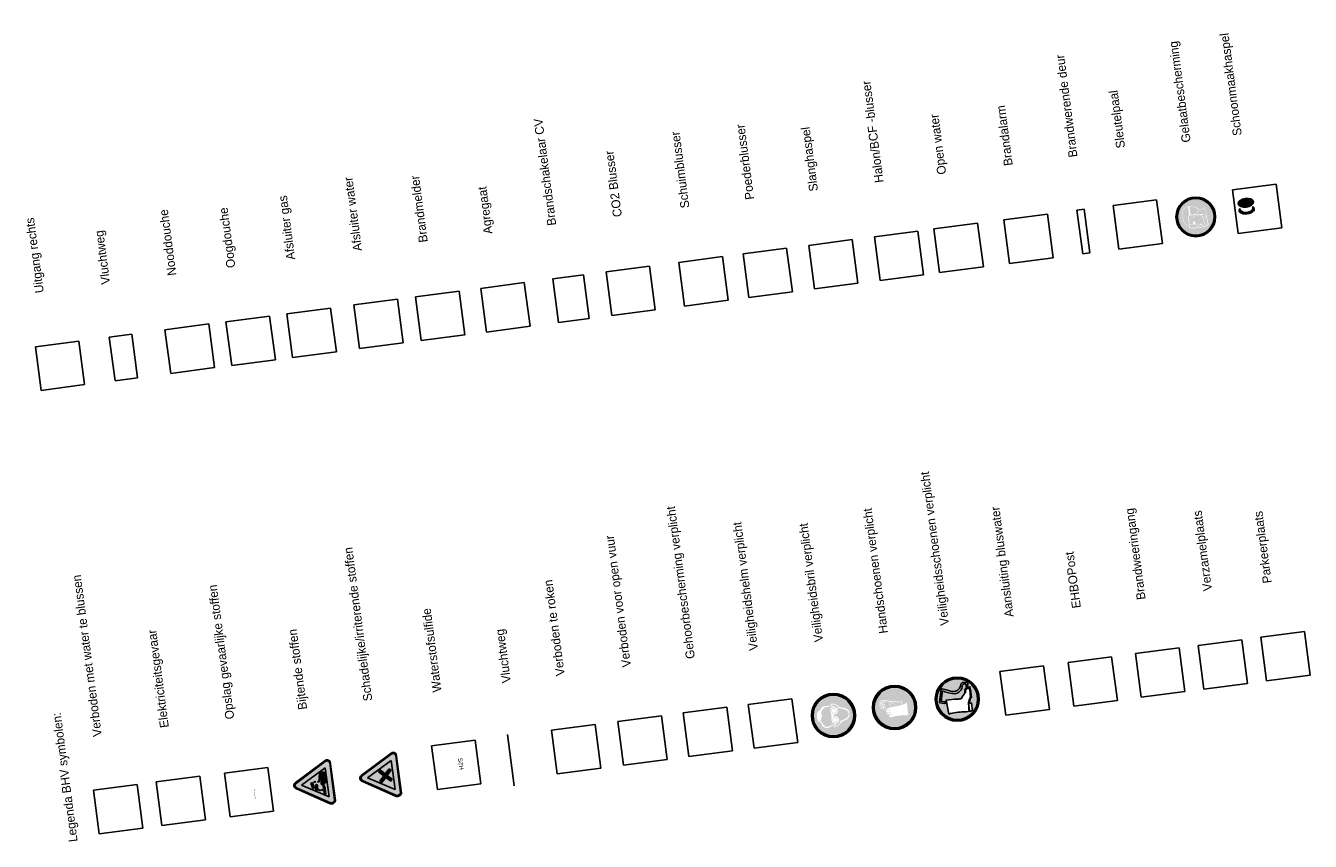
# Model space of a CAD drawing. Header units: metres. Extents: x 118125 to 118320, y 454784 to 455719.
# Tile 28 of 28: x 118174 to 118232, y 455682 to 455719. Entities that reach past the tile are written whole.
import ezdxf

# ---------------------------------------------------------------- set-up
doc = ezdxf.new("R2010")
doc.units = ezdxf.units.M
doc.header["$LTSCALE"] = 0.5
for name, color, linetype in [('A06-001-01', 7, 'Continuous'), ('BEDRIJFSHULPBLAUW', 5, 'Continuous'), ('BEDRIJFSHULPGEEL', 2, 'Continuous'), ('BEDRIJFSHULPZWART', 250, 'Continuous'), ('Schoonmaakhaspel', 7, 'Continuous')]:
    doc.layers.add(name, color=color, linetype=linetype)
doc.styles.add('BOLD', font='BOLD.SHX', dxfattribs={"height": 2})
picture_1 = doc.add_image_def('image1.bmp', size_in_pixel=(286, 285))
picture_2 = doc.add_image_def('image2.bmp', size_in_pixel=(283, 283))
picture_3 = doc.add_image_def('image3.bmp', size_in_pixel=(283, 283))
picture_4 = doc.add_image_def('image4.bmp', size_in_pixel=(283, 283))
picture_5 = doc.add_image_def('image5.bmp', size_in_pixel=(287, 286))
picture_6 = doc.add_image_def('image6.bmp', size_in_pixel=(286, 285))
picture_7 = doc.add_image_def('image7.bmp', size_in_pixel=(288, 48))
picture_8 = doc.add_image_def('image8.bmp', size_in_pixel=(283, 283))
picture_9 = doc.add_image_def('image9.bmp', size_in_pixel=(287, 286))
picture_10 = doc.add_image_def('image10.bmp', size_in_pixel=(286, 285))
picture_11 = doc.add_image_def('image11.bmp', size_in_pixel=(408, 285))
picture_12 = doc.add_image_def('image12.bmp', size_in_pixel=(286, 285))
picture_13 = doc.add_image_def('image13.bmp', size_in_pixel=(286, 285))
picture_14 = doc.add_image_def('image14.bmp', size_in_pixel=(286, 285))
picture_15 = doc.add_image_def('image15.bmp', size_in_pixel=(286, 285))
picture_16 = doc.add_image_def('image16.bmp', size_in_pixel=(283, 283))
picture_17 = doc.add_image_def('image17.bmp', size_in_pixel=(283, 283))
picture_18 = doc.add_image_def('image18.bmp', size_in_pixel=(143, 143))
picture_19 = doc.add_image_def('image19.bmp', size_in_pixel=(286, 285))
picture_20 = doc.add_image_def('image20.bmp', size_in_pixel=(286, 285))
picture_21 = doc.add_image_def('image21.bmp', size_in_pixel=(286, 285))
picture_22 = doc.add_image_def('image22.bmp', size_in_pixel=(286, 285))
picture_23 = doc.add_image_def('image23.bmp', size_in_pixel=(286, 286))
picture_24 = doc.add_image_def('image24.bmp', size_in_pixel=(286, 286))
picture_25 = doc.add_image_def('image25.bmp', size_in_pixel=(285, 286))
picture_26 = doc.add_image_def('image26.bmp', size_in_pixel=(286, 285))
picture_27 = doc.add_image_def('image27.bmp', size_in_pixel=(286, 285))
picture_28 = doc.add_image_def('image28.bmp', size_in_pixel=(555, 285))
picture_29 = doc.add_image_def('image29.bmp', size_in_pixel=(286, 285))
picture_30 = doc.add_image_def('image30.bmp', size_in_pixel=(286, 285))
picture_31 = doc.add_image_def('image31.bmp', size_in_pixel=(286, 285))

# ---------------------------------------------------------------- blocks, each defined once
blk = doc.blocks.new('CIRKELS')
at = {"layer": 'BEDRIJFSHULPBLAUW'}
for radius in [150.1, 146.8, 138.7]:
    blk.add_circle((0, 0), radius, dxfattribs=at)

msp = doc.modelspace()

# ---------------------------------------------------------------- hatches: boundary and pattern name
at = {"layer": 'BEDRIJFSHULPBLAUW', "linetype": 'Continuous'}
h = msp.add_hatch(color=256, dxfattribs=at)
h.paths.add_polyline_path([(118226.807, 455709.912, 1), (118226.573, 455711.698, 1)])
h.paths.add_polyline_path([(118226.575, 455711.678, -1), (118226.804, 455709.931, -1)], flags=16)
h.paths.add_polyline_path([(118226.582, 455711.63, -1), (118226.798, 455709.98, -1)], flags=0)
h.paths.add_polyline_path([(118226.072, 455711.023, -0.312355), (118226.283, 455711.263, -0.237425), (118226.775, 455711.192, 0.302819), (118226.993, 455711.189, -0.02608), (118227.078, 455711.237, -0.008119), (118227.226, 455710.824), (118227.175, 455710.799, -0.096592), (118227.263, 455710.45, -0.214662), (118227.213, 455710.401, -0.110925), (118226.4, 455710.295), (118226.38, 455710.45, -0.392442), (118226.295, 455710.382, -0.196578), (118226.105, 455710.682, -0.07072)], flags=0)
h.paths.add_polyline_path([(118226.109, 455711.099, -0.216207), (118226.339, 455711.263), (118226.388, 455710.886, 0.037688), (118226.355, 455710.851, 0.076907), (118226.378, 455710.515, -0.275708), (118226.347, 455710.412, -0.399963), (118226.286, 455710.414, -0.205353), (118226.126, 455710.684, -0.145903)], flags=0)
h.paths.add_polyline_path([(118226.373, 455710.844, 0.128323), (118226.406, 455710.874, 0.011172), (118226.598, 455710.888, -0.017386), (118226.6, 455710.888, -0.000119), (118226.598, 455710.888, 0.740011), (118226.588, 455710.832, 0.048998), (118226.631, 455710.807, -1.789396), (118226.623, 455710.801, 0.029641), (118226.454, 455710.76, 1.271073), (118226.463, 455710.745, -0.04242), (118226.657, 455710.794, -0.092894), (118226.636, 455710.827, -1.327985), (118226.624, 455710.879, -0.222978), (118226.783, 455710.855, 0.473557), (118226.796, 455710.859, 0.343155), (118226.758, 455710.896, 0.002168), (118226.74, 455710.894, -0.110258), (118226.758, 455710.896, -0.029755), (118227.015, 455710.907, -0.324202), (118227.143, 455710.811, -0.517923), (118227.137, 455710.803, 0.002827), (118227.021, 455710.755, -0.38371), (118227.016, 455710.757, 0.243152), (118226.967, 455710.863, 0.138935), (118226.813, 455710.873, 0.924366), (118226.815, 455710.862, -0.564112), (118226.996, 455710.73), (118227.155, 455710.794, -0.056503), (118227.237, 455710.452, -0.11962), (118227.236, 455710.442, -0.109177), (118226.423, 455710.317, -0.000465)], flags=0)
h.paths.add_polyline_path([(118226.962, 455710.488, -0.549162), (118226.933, 455710.459, 0.036387), (118226.899, 455710.544, -0.017713), (118226.897, 455710.447, -0.433521), (118226.851, 455710.462, 0.729719), (118226.821, 455710.458, 0.026478), (118226.821, 455710.404, -0.92613), (118226.784, 455710.399, 0.001993), (118226.642, 455710.46, -0.226468), (118226.444, 455710.482, 1.324516), (118226.439, 455710.464, 0.191154), (118226.641, 455710.446, -0.031685), (118226.776, 455710.382, 0.374704), (118226.839, 455710.39, -0.162165), (118226.836, 455710.448, 0.184739), (118226.9, 455710.426, -0.16224), (118226.915, 455710.454, -0.263584), (118226.934, 455710.435, 0.675), (118226.968, 455710.461, -0.263696), (118226.991, 455710.447, 0.349009), (118227.084, 455710.476, 0.023779), (118227.056, 455710.649, 0.013782), (118227.023, 455710.722, 0.6), (118227.012, 455710.7, -0.050419), (118227.065, 455710.492, -0.650074), (118226.975, 455710.478)], flags=0)
h.paths.add_polyline_path([(118226.401, 455711.276, -0.167178), (118226.762, 455711.175, 0.015927), (118226.818, 455711.159, -0.220629), (118226.678, 455710.973, 0.69316), (118226.68, 455710.959, 0.239256), (118226.835, 455711.152, 0.2698), (118227.067, 455711.215, -0.012617), (118227.208, 455710.834, 0.070209), (118227.171, 455710.817, 0.318047), (118226.955, 455710.937, -0.007865), (118226.449, 455710.906)], flags=0)
h.paths.add_polyline_path([(118226.606, 455710.623, -0.24864), (118226.622, 455710.625, -0.28029), (118226.605, 455710.576, -0.133841), (118226.625, 455710.536, -0.13879), (118226.655, 455710.575, 0.215331), (118226.684, 455710.551, -0.598334), (118226.657, 455710.488, 0.745527), (118226.63, 455710.461, -0.496291), (118226.558, 455710.504, -0.293694)], flags=0)
h = msp.add_hatch(color=256, dxfattribs=at)
h.paths.add_polyline_path([(118215.992, 455687.911, 1), (118215.732, 455689.896, 1)])
h.paths.add_polyline_path([(118215.735, 455689.874, -1), (118215.989, 455687.933, -1)], flags=16)
h.paths.add_polyline_path([(118215.742, 455689.82, -1), (118215.982, 455687.987, -1)], flags=0)
h.paths.add_polyline_path([(118215.134, 455689.353, -0.56471), (118215.183, 455689.374, 0.008177), (118215.62, 455689.249, 0.450768), (118216.025, 455689.56, -0.364997), (118216.157, 455689.658, 0.145329), (118216.285, 455689.675, -0.235956), (118216.334, 455689.673, -0.012155), (118216.332, 455689.47), (118216.271, 455689.453), (118216.265, 455689.58, 0.573089), (118216.244, 455689.591, 0.361658), (118216.1, 455689.538, -0.458719), (118215.65, 455689.154, -0.056812), (118215.193, 455689.28, 0.004273), (118215.13, 455688.811, 0.005011), (118215.326, 455688.775), (118215.334, 455688.713), (118215.28, 455688.706), (118215.076, 455688.74, -0.250086), (118215.05, 455688.76)], flags=0)
h.paths.add_polyline_path([(118215.354, 455688.848, -0.04237), (118215.87, 455688.9, 0.055425), (118216.052, 455688.933, -0.027722), (118216.211, 455689.192, -0.284893), (118216.263, 455689.414, 0.029934), (118216.436, 455689.464, -0.050121), (118216.506, 455688.981, 0.184838), (118216.422, 455688.752, 0.470601), (118216.513, 455688.721), (118216.558, 455688.379, -0.038983), (118216.161, 455688.325, 0.064051), (118215.472, 455688.225)], flags=0)
h.paths.add_polyline_path([(118216.22, 455689.256, -0.316817), (118216.282, 455689.385, -0.040039), (118216.424, 455689.407, -0.013393), (118216.466, 455689.083, -0.19079), (118216.412, 455688.891, 0.100352), (118216.419, 455688.375), (118216.402, 455688.373, -0.023072), (118216.375, 455688.671, -0.100044), (118216.388, 455688.808, -0.152742), (118216.425, 455688.936, 0.139004), (118216.458, 455689.028, 0.038427), (118216.413, 455689.391, 0.015633), (118216.323, 455689.378, 0.195992), (118216.248, 455689.335, 0.146016), (118216.237, 455689.198, -0.089381)], flags=0)
h = msp.add_hatch(color=256, dxfattribs=at)
h.paths.add_polyline_path([(118213.145, 455687.533, 1), (118212.884, 455689.518, 1)])
h.paths.add_polyline_path([(118212.887, 455689.496, -1), (118213.142, 455687.555, -1)], flags=16)
h.paths.add_polyline_path([(118212.894, 455689.442, -1), (118213.135, 455687.608, -1)], flags=0)
h.paths.add_polyline_path([(118212.326, 455688.744, -0.312506), (118212.37, 455688.774, 0.051617), (118212.544, 455688.741, 1.356047), (118212.545, 455688.773, -0.057834), (118212.399, 455688.812, -0.627147), (118212.399, 455688.852, -0.106016), (118212.471, 455688.869, 0.008983), (118213.117, 455688.792, 0.08891), (118213.361, 455688.811, 0.0274), (118213.326, 455688.658), (118213.315, 455688.657, 0.055425), (118213.303, 455688.652, -0.097485), (118213.336, 455688.784, -0.063905), (118213.132, 455688.76, -0.031619), (118212.453, 455688.846, 1.066528), (118212.446, 455688.818, 0.010934), (118212.561, 455688.799, -0.787824), (118212.57, 455688.726, -0.104952), (118212.379, 455688.746, 1.201049), (118212.369, 455688.721, -0.027999), (118212.574, 455688.668, -0.834793), (118212.568, 455688.617, -0.101421), (118212.371, 455688.644, 0.9427), (118212.365, 455688.612, 0.005649), (118212.57, 455688.562, -0.30823), (118212.624, 455688.51, -0.201901), (118212.565, 455688.495, 0.014997), (118212.438, 455688.515, 1.249258), (118212.427, 455688.477, -0.095152), (118212.693, 455688.411, -0.618236), (118212.671, 455688.397, 0.073026), (118212.43, 455688.456, -0.471705), (118212.378, 455688.507, -0.211181), (118212.43, 455688.541, -0.028127), (118212.574, 455688.512, 2.089772), (118212.582, 455688.531, -0.034458), (118212.344, 455688.604, -0.440018), (118212.323, 455688.646, -0.016673), (118212.361, 455688.661, -0.043595), (118212.537, 455688.634, 1.47603), (118212.542, 455688.653, -0.047218), (118212.358, 455688.701, -0.313827)], flags=0)
h.paths.add_polyline_path([(118212.741, 455688.735, -0.315442), (118212.846, 455688.757, -0.072912), (118213.052, 455688.665), (118213.037, 455688.655, 0.066474), (118212.814, 455688.739, 0.574582), (118212.761, 455688.701, 0.149307), (118212.891, 455688.575), (118212.875, 455688.562, -0.123092), (118212.773, 455688.649, -0.303639)], flags=0)
h.paths.add_polyline_path([(118212.668, 455688.46, -0.108902), (118212.714, 455688.496, -0.018603), (118213.117, 455688.588, 0.096392), (118213.575, 455688.738, -0.003387), (118213.632, 455688.163, 0.0773), (118212.909, 455688.094, -0.30271), (118212.755, 455688.122, -0.242451), (118212.793, 455688.172, -0.031081), (118212.941, 455688.199, 1.718308), (118212.933, 455688.219, 0.024531), (118212.749, 455688.206, -0.294557), (118212.653, 455688.23, -0.302818), (118212.695, 455688.273, -0.055952), (118212.848, 455688.296, 1.691182), (118212.843, 455688.319, -0.043428), (118212.675, 455688.302, -1.204276), (118212.664, 455688.386, 0.013165), (118212.836, 455688.411, 1.820345), (118212.831, 455688.426, -0.22453), (118212.674, 455688.435, -0.500647)], flags=0)
h = msp.add_hatch(color=256, dxfattribs=at)
h.paths.add_polyline_path([(118210.359, 455687.245, 1), (118210.119, 455689.078, 1)])
h.paths.add_polyline_path([(118209.777, 455688.564, -0.15535), (118210.015, 455688.582, -0.576591), (118210.059, 455688.544, 0.0856), (118209.849, 455688.527, 0.162356), (118209.807, 455688.499, 0.037917), (118209.676, 455688.317, -0.063417), (118209.704, 455688.311, 0.168487), (118209.673, 455688.175, 0.018512), (118209.716, 455688.233, -0.152293), (118209.635, 455687.91, -0.256224), (118209.791, 455687.706, 0.014726), (118209.935, 455687.642, 0.174014), (118209.957, 455687.643), (118210.159, 455687.724, -0.410119), (118210.15, 455687.67, -0.146872), (118209.915, 455687.586, -0.062892), (118209.754, 455687.661, -0.377733), (118209.73, 455687.676, 0.014941), (118209.682, 455687.821, 0.149399), (118209.661, 455687.842, 0.078608), (118209.581, 455687.871, -0.275189), (118209.514, 455688.303, -0.136423), (118209.528, 455688.319, 0.097091), (118209.652, 455688.44, -0.20365)], flags=16)
h.paths.add_polyline_path([(118210.061, 455688.512), (118210.073, 455688.532), (118210.083, 455688.473), (118210.07, 455688.454)], flags=16)
h.paths.add_polyline_path([(118210.07, 455688.619, -0.213257), (118210.12, 455688.549, -0.337145)], flags=16)
h.paths.add_polyline_path([(118210.169, 455688.693, -0.207183), (118210.472, 455688.588, -0.258268), (118210.478, 455688.564, 0.444409), (118210.49, 455688.547, -0.032697), (118210.799, 455688.482, -0.340981), (118210.967, 455688.257, -0.381305), (118210.794, 455687.952, 0.056036), (118210.591, 455687.853, 0.410835), (118210.578, 455687.84, -0.206259), (118210.547, 455687.768, -0.104233), (118210.313, 455687.624, -0.7636), (118210.274, 455687.758, 0.032393), (118210.38, 455687.807), (118210.417, 455687.812, -0.170404), (118210.36, 455687.758, 0.091083), (118210.284, 455687.706, 0.662965), (118210.301, 455687.664, 0.187173), (118210.402, 455687.702, 0.251744), (118210.532, 455687.829, -0.357145), (118210.575, 455687.913, 0.00766), (118210.8, 455688.019, 0.534244), (118210.851, 455688.392, 0.061494), (118210.497, 455688.491, -0.343042), (118210.435, 455688.546, 0.284911), (118210.174, 455688.658, 0.616384), (118210.152, 455688.625, 0.309083), (118210.26, 455688.575, -0.332798), (118210.318, 455688.545, 0.011941), (118210.275, 455688.539, -0.306609), (118210.111, 455688.616, -0.455669)], flags=16)
h.paths.add_polyline_path([(118210.119, 455688.513, -0.154161), (118210.406, 455688.504, -0.356959), (118210.424, 455688.474, 0.009992), (118210.439, 455688.369, -0.448886), (118210.266, 455688.206, 0.650934), (118210.273, 455688.125, -0.411992), (118210.486, 455688.007, -0.011354), (118210.498, 455687.908, -0.211007), (118210.485, 455687.869, -0.078768), (118210.229, 455687.787, -0.372545), (118210.207, 455687.8, -0.011546), (118210.15, 455687.962, 0.107789), (118210.102, 455688.333, -0.021182)], flags=16)
h.paths.add_polyline_path([(118210.166, 455688.477, -0.151504), (118210.358, 455688.465, -0.233965), (118210.364, 455688.459, -0.246527), (118210.35, 455688.289, -0.227947), (118210.173, 455688.261, -0.185944)], flags=16)
h.paths.add_polyline_path([(118210.173, 455688.454, -0.248202), (118210.176, 455688.458, -0.182827), (118210.27, 455688.464, 0.016943), (118210.348, 455688.444, -0.393431), (118210.351, 455688.439, -0.29985), (118210.312, 455688.29, -0.159208), (118210.192, 455688.282, -0.15681)], flags=0)
h.paths.add_polyline_path([(118210.201, 455688.047, -0.227947), (118210.379, 455688.066, -0.246527), (118210.437, 455687.905, -0.233965), (118210.433, 455687.898, -0.151504), (118210.25, 455687.837, -0.185944)], flags=16)
h.paths.add_polyline_path([(118210.225, 455688.031, -0.159208), (118210.343, 455688.055, -0.29985), (118210.419, 455687.921, -0.393431), (118210.417, 455687.916, 0.016943), (118210.347, 455687.876, -0.182827), (118210.255, 455687.857, -0.248202), (118210.251, 455687.86, -0.15681)], flags=0)
h.paths.add_polyline_path([(118210.159, 455687.834), (118210.177, 455687.802), (118210.182, 455687.764), (118210.159, 455687.775)], flags=16)
h.paths.add_polyline_path([(118210.222, 455687.763), (118210.227, 455687.721, -0.051383), (118210.198, 455687.674), (118210.192, 455687.72, -0.386398)], flags=16)
at = {"layer": 'BEDRIJFSHULPGEEL', "linetype": 'Continuous'}
h = msp.add_hatch(color=256, dxfattribs=at)
h.paths.add_polyline_path([(118190.385, 455684.485, 0.434572), (118190.626, 455684.631), (118190.394, 455686.396, 0.37661), (118190.211, 455686.478), (118190.101, 455686.41), (118188.8, 455685.432, 0.553797), (118188.833, 455685.172)])
h.paths.add_polyline_path([(118190.38, 455684.542, 0.50466), (118190.588, 455684.662), (118190.367, 455686.348, 0.428536), (118190.201, 455686.429), (118190.096, 455686.364), (118188.853, 455685.43, 0.583743), (118188.884, 455685.193)], flags=16)
h = msp.add_hatch(color=256, dxfattribs=at)
h.paths.add_polyline_path([(118185.836, 455684.836), (118187.388, 455684.148, 0.434572), (118187.629, 455684.294), (118187.397, 455686.059, 0.37661), (118187.214, 455686.142), (118187.104, 455686.073), (118185.803, 455685.096, 0.553797)])
h.paths.add_polyline_path([(118185.856, 455685.093), (118187.099, 455686.028), (118187.204, 455686.093, -0.428536), (118187.37, 455686.011), (118187.591, 455684.326, -0.50466), (118187.383, 455684.206), (118185.887, 455684.856, -0.583743)], flags=16)
h.paths.add_polyline_path([(118186.097, 455684.995), (118187.17, 455685.777), (118187.342, 455684.464)], flags=0)
h.paths.add_polyline_path([(118186.514, 455685.084), (118186.592, 455685.115), (118186.667, 455684.911), (118186.67, 455684.888, -0.834573), (118186.593, 455684.879)], flags=0)
h.paths.add_polyline_path([(118186.541, 455685.083), (118186.584, 455685.088), (118186.611, 455684.881), (118186.549, 455685.035)], flags=0)
h.paths.add_polyline_path([(118186.649, 455685.137, -0.114759), (118186.684, 455685.156, -0.552198), (118186.73, 455685.138, -0.207086)], flags=0)
h.paths.add_polyline_path([(118186.734, 455684.976), (118186.738, 455684.999, -0.834573), (118186.814, 455684.984), (118186.829, 455684.765), (118186.746, 455684.758)], flags=0)
h.paths.add_polyline_path([(118186.756, 455684.997), (118186.801, 455684.788, -0.449987), (118186.758, 455684.786), (118186.754, 455684.843)], flags=0)
h.paths.add_polyline_path([(118186.823, 455685.151, -0.173783), (118186.871, 455685.181, -1.011805), (118186.88, 455685.135, -0.159801)], flags=0)
h.paths.add_polyline_path([(118186.871, 455684.76, -0.106011), (118186.927, 455684.779, -1.011712), (118186.935, 455684.749, -0.230489)], flags=0)
h.paths.add_polyline_path([(118186.894, 455685.213, -0.080435), (118186.93, 455685.558, -0.100709), (118187.116, 455685.584, -0.130331), (118187.155, 455685.49, -0.034872), (118187.182, 455685.119, -0.545634), (118187.141, 455685.107, 0.080196), (118187.14, 455685.062, -0.673635), (118187.094, 455685.035, -0.043841), (118187.091, 455684.99, -0.691201), (118187.059, 455684.984, -0.084248), (118187.035, 455685.04, -0.627703), (118186.987, 455685.036, -0.036567), (118186.983, 455685.192, -0.185975), (118186.963, 455685.231, 0.211195), (118186.952, 455685.25), (118186.922, 455685.21, -0.864914)], flags=0)
h.paths.add_polyline_path([(118187.005, 455684.775, -0.25921), (118187.053, 455684.802, -0.801265), (118187.063, 455684.76, -0.176202)], flags=0)
h.paths.add_polyline_path([(118187.08, 455684.943), (118187.151, 455684.953), (118187.199, 455684.591), (118187.127, 455684.582), (118187.104, 455684.752), (118187.14, 455684.783), (118187.137, 455684.806, 0.10732), (118187.091, 455684.865)], flags=0)
h = msp.add_hatch(color=256, dxfattribs=at)
h.paths.add_polyline_path([(118189.094, 455685.332), (118190.339, 455684.8), (118190.167, 455686.113)])
h.paths.add_polyline_path([(118189.912, 455685.349), (118190.143, 455685.172), (118190.213, 455685.26), (118189.98, 455685.438), (118190.159, 455685.671), (118190.068, 455685.744), (118189.89, 455685.512), (118189.658, 455685.691), (118189.584, 455685.6), (118189.821, 455685.418), (118189.639, 455685.183), (118189.734, 455685.117)], flags=16)
at = {"layer": 'BEDRIJFSHULPZWART', "linetype": 'Continuous'}
h = msp.add_hatch(color=256, dxfattribs=at)
h.paths.add_polyline_path([(118190.38, 455684.542, 0.50466), (118190.588, 455684.662), (118190.367, 455686.348, 0.428536), (118190.201, 455686.429), (118190.096, 455686.364), (118188.853, 455685.43, 0.583743), (118188.884, 455685.193)])
h.paths.add_polyline_path([(118190.339, 455684.8), (118190.167, 455686.113), (118189.094, 455685.332)], flags=16)
h = msp.add_hatch(color=256, dxfattribs=at)
h.paths.add_polyline_path([(118187.383, 455684.206, 0.50466), (118187.591, 455684.326), (118187.37, 455686.011, 0.428536), (118187.204, 455686.093), (118187.099, 455686.028), (118185.856, 455685.093, 0.583743), (118185.887, 455684.856)])
h.paths.add_polyline_path([(118187.342, 455684.464), (118187.17, 455685.777), (118186.097, 455684.995)], flags=16)
for points in [[(118189.821, 455685.418), (118189.639, 455685.183), (118189.734, 455685.117), (118189.912, 455685.349), (118190.143, 455685.172), (118190.213, 455685.26), (118189.98, 455685.438), (118190.159, 455685.671), (118190.068, 455685.744), (118189.89, 455685.512), (118189.658, 455685.691), (118189.584, 455685.6)], [(118186.894, 455685.213, 0.847881), (118186.922, 455685.21), (118186.952, 455685.25, -0.211195), (118186.963, 455685.231, 0.185975), (118186.983, 455685.192, 0.036567), (118186.987, 455685.036, 0.627703), (118187.035, 455685.04, 0.084248), (118187.059, 455684.984, 0.691201), (118187.091, 455684.99, 0.043841), (118187.094, 455685.035, 0.673635), (118187.14, 455685.062, -0.080196), (118187.141, 455685.107, 0.545634), (118187.182, 455685.119, 0.034872), (118187.155, 455685.49, 0.130331), (118187.116, 455685.584, 0.100709), (118186.93, 455685.558, 0.080568)]]:
    msp.add_hatch(color=256, dxfattribs=at).paths.add_polyline_path(points)
h = msp.add_hatch(color=256, dxfattribs=at)
h.paths.add_polyline_path([(118186.514, 455685.084), (118186.593, 455684.879, 0.834573), (118186.67, 455684.888), (118186.667, 455684.911), (118186.592, 455685.115)])
h.paths.add_polyline_path([(118186.541, 455685.083), (118186.584, 455685.088), (118186.611, 455684.881), (118186.549, 455685.035)], flags=16)
h.paths.add_polyline_path([(118186.684, 455685.156, 0.114759), (118186.649, 455685.137, 0.207086), (118186.73, 455685.138, 0.552198)])
h.paths.add_polyline_path([(118186.823, 455685.151, 0.159801), (118186.88, 455685.135, 1.011805), (118186.871, 455685.181, 0.173783)])
h.paths.add_polyline_path([(118186.738, 455684.999), (118186.734, 455684.976), (118186.746, 455684.758), (118186.829, 455684.765), (118186.814, 455684.984, 0.834573)])
h.paths.add_polyline_path([(118186.801, 455684.788, -0.449987), (118186.758, 455684.786), (118186.754, 455684.843), (118186.756, 455684.997)], flags=16)
h = msp.add_hatch(color=256, dxfattribs=at)
h.paths.add_polyline_path([(118186.871, 455684.76, 0.230489), (118186.935, 455684.749, 1.011712), (118186.927, 455684.779, 0.106011)])
h.paths.add_polyline_path([(118187.005, 455684.775, 0.176202), (118187.063, 455684.76, 0.801265), (118187.053, 455684.802, 0.25921)])
h.paths.add_polyline_path([(118187.104, 455684.752), (118187.127, 455684.582), (118187.199, 455684.591), (118187.151, 455684.953), (118187.08, 455684.943), (118187.091, 455684.865, -0.10732), (118187.137, 455684.806), (118187.14, 455684.783)])
at = {"layer": 'Schoonmaakhaspel'}
h = msp.add_hatch(color=3, dxfattribs=at)
edge = h.paths.add_edge_path(flags=0)
edge.add_ellipse((118228.962, 455711.444), major_axis=(-0.146, -0.019), ratio=0.564103, start_angle=0, end_angle=360)
edge = h.paths.add_edge_path()
edge.add_ellipse((118228.962, 455711.444), major_axis=(-0.343, -0.045), ratio=0.584527, start_angle=0, end_angle=360)
edge = h.paths.add_edge_path(flags=16)
edge.add_ellipse((118228.962, 455711.444), major_axis=(-0.146, -0.019), ratio=0.564103, start_angle=0, end_angle=360)
msp.add_hatch(color=3, dxfattribs=at).paths.add_polyline_path([(118228.847, 455711.025, -0.383268), (118228.697, 455711.187, 0.445659), (118228.691, 455711.024, 0.241672), (118229.025, 455710.935, 0.239851), (118229.339, 455711.115, 0.344017), (118229.281, 455711.27, -0.432625), (118229.119, 455711.036, -0.172279)])

# ---------------------------------------------------------------- linework, layer by layer
at = {"layer": 'A06-001-01', "color": 50}
msp.add_line((118195.749, 455684.958), (118195.443, 455687.289), dxfattribs=at)
at = {"layer": 'BEDRIJFSHULPBLAUW'}
for points in [[(118215.326, 455688.775), (118215.334, 455688.713), (118215.28, 455688.706), (118215.076, 455688.74, -0.250086), (118215.05, 455688.76), (118215.134, 455689.353, -0.56471), (118215.183, 455689.374, 0.008177), (118215.62, 455689.249, 0.450768), (118216.025, 455689.56, -0.364997), (118216.157, 455689.658, 0.145329), (118216.285, 455689.675, -0.235956), (118216.334, 455689.673, -0.012155), (118216.332, 455689.47), (118216.271, 455689.453), (118216.265, 455689.58, 0.573089), (118216.244, 455689.591, 0.361658), (118216.1, 455689.538, -0.458719), (118215.65, 455689.154, -0.056812), (118215.193, 455689.28, 0.004273), (118215.13, 455688.811, 0.005011), (118215.326, 455688.775, 1.38013)], [(118215.472, 455688.225), (118215.354, 455688.848, -0.04237), (118215.87, 455688.9, 0.055425), (118216.052, 455688.933, -0.027722), (118216.211, 455689.192, -0.284893), (118216.263, 455689.414, 0.029934), (118216.436, 455689.464, -0.050121), (118216.506, 455688.981, 0.184838), (118216.422, 455688.752, 0.470601), (118216.513, 455688.721), (118216.558, 455688.379, -0.038983), (118216.161, 455688.325, 0.064051), (118215.472, 455688.225, 14.189628)], [(118216.402, 455688.373), (118216.419, 455688.375, -0.100352), (118216.412, 455688.891, 0.19079), (118216.466, 455689.083, 0.013393), (118216.424, 455689.407, 0.040039), (118216.282, 455689.385, 0.316817), (118216.22, 455689.256, 0.089381), (118216.237, 455689.198, -0.146016), (118216.248, 455689.335, -0.195992), (118216.323, 455689.378, -0.015633), (118216.413, 455689.391, -0.038427), (118216.458, 455689.028, -0.139004), (118216.425, 455688.936, 0.152742), (118216.388, 455688.808, 0.100044), (118216.375, 455688.671, 0.023072), (118216.402, 455688.373, 341.045527)]]:
    msp.add_lwpolyline(points, format="xyb", dxfattribs=at)
for centre, radius in [((118226.69, 455710.805), 0.901), ((118226.69, 455710.805), 0.881), ((118226.69, 455710.805), 0.832), ((118213.015, 455688.525), 1.001), ((118213.015, 455688.525), 0.979), ((118213.015, 455688.525), 0.925), ((118210.239, 455688.161), 1.001), ((118210.239, 455688.161), 0.979), ((118210.239, 455688.161), 0.925)]:
    msp.add_circle(centre, radius, dxfattribs=at)
at = {"layer": 'BEDRIJFSHULPGEEL'}
for p, q in [((118190.101, 455686.41), (118188.8, 455685.432)), ((118190.096, 455686.364), (118188.853, 455685.43)), ((118190.201, 455686.429), (118190.096, 455686.364)), ((118190.211, 455686.478), (118190.101, 455686.41)), ((118190.588, 455684.662), (118190.367, 455686.348)), ((118190.626, 455684.631), (118190.394, 455686.396)), ((118190.167, 455686.113), (118189.094, 455685.332)), ((118189.094, 455685.332), (118190.167, 455686.113)), ((118190.068, 455685.744), (118189.89, 455685.512)), ((118190.159, 455685.671), (118190.068, 455685.744)), ((118190.339, 455684.8), (118190.167, 455686.113)), ((118190.167, 455686.113), (118190.339, 455684.8)), ((118188.833, 455685.172), (118190.385, 455684.485)), ((118188.884, 455685.193), (118190.38, 455684.542)), ((118189.094, 455685.332), (118190.339, 455684.8)), ((118190.339, 455684.8), (118189.094, 455685.332)), ((118189.658, 455685.691), (118189.584, 455685.6)), ((118189.584, 455685.6), (118189.821, 455685.418)), ((118189.821, 455685.418), (118189.639, 455685.183)), ((118189.639, 455685.183), (118189.734, 455685.117)), ((118189.89, 455685.512), (118189.658, 455685.691)), ((118189.734, 455685.117), (118189.912, 455685.349)), ((118189.912, 455685.349), (118190.143, 455685.172)), ((118189.98, 455685.438), (118190.159, 455685.671)), ((118190.213, 455685.26), (118189.98, 455685.438)), ((118190.143, 455685.172), (118190.213, 455685.26))]:
    msp.add_line(p, q, dxfattribs=at)
for centre, radius, start, end in [((118190.245, 455686.31), 0.127, 17.36546, 110.15303), ((118190.255, 455686.332), 0.153, 24.5381, 107.08567), ((118188.898, 455685.313), 0.155, 129.32857, 245.23872), ((118188.936, 455685.32), 0.137, 126.92202, 248.01773), ((118190.44, 455684.679), 0.149, 246.48646, 353.59937), ((118190.437, 455684.67), 0.193, 254.28637, 348.24002)]:
    msp.add_arc(centre, radius, start, end, dxfattribs=at)
at = {"layer": 'BEDRIJFSHULPZWART'}
for p, q in [((118187.104, 455686.073), (118185.803, 455685.096)), ((118187.099, 455686.028), (118185.856, 455685.093)), ((118186.097, 455684.995), (118187.17, 455685.777)), ((118187.204, 455686.093), (118187.099, 455686.028)), ((118187.214, 455686.142), (118187.104, 455686.073)), ((118187.17, 455685.777), (118187.342, 455684.464)), ((118187.591, 455684.326), (118187.37, 455686.011)), ((118187.629, 455684.294), (118187.397, 455686.059)), ((118186.922, 455685.21), (118186.952, 455685.25)), ((118185.836, 455684.836), (118187.388, 455684.148)), ((118185.887, 455684.856), (118187.383, 455684.206)), ((118187.342, 455684.464), (118186.097, 455684.995)), ((118186.514, 455685.084), (118186.592, 455685.115)), ((118186.593, 455684.879), (118186.514, 455685.084)), ((118186.541, 455685.083), (118186.584, 455685.088)), ((118186.549, 455685.035), (118186.541, 455685.083)), ((118186.611, 455684.881), (118186.549, 455685.035)), ((118186.584, 455685.088), (118186.611, 455684.881)), ((118186.592, 455685.115), (118186.667, 455684.911)), ((118186.667, 455684.911), (118186.67, 455684.888)), ((118186.734, 455684.976), (118186.738, 455684.999)), ((118186.746, 455684.758), (118186.734, 455684.976)), ((118186.829, 455684.765), (118186.746, 455684.758)), ((118186.756, 455684.997), (118186.754, 455684.843)), ((118186.754, 455684.843), (118186.758, 455684.786)), ((118186.801, 455684.788), (118186.756, 455684.997)), ((118186.814, 455684.984), (118186.829, 455684.765)), ((118187.08, 455684.943), (118187.151, 455684.953)), ((118187.091, 455684.865), (118187.08, 455684.943)), ((118187.104, 455684.752), (118187.14, 455684.783)), ((118187.127, 455684.582), (118187.104, 455684.752)), ((118187.199, 455684.591), (118187.127, 455684.582)), ((118187.14, 455684.783), (118187.137, 455684.806)), ((118187.151, 455684.953), (118187.199, 455684.591))]:
    msp.add_line(p, q, dxfattribs=at)
for centre, radius, start, end in [((118187.248, 455685.973), 0.127, 17.36546, 110.15303), ((118187.258, 455685.996), 0.153, 24.5381, 107.08567), ((118186.708, 455685.072), 0.0873, 106.47852, 132.66481), ((118186.701, 455685.133), 0.0293, 10.88029, 126.50986), ((118186.889, 455685.1), 0.0837, 102.49853, 141.9329), ((118186.877, 455685.231), 0.096, 235.83011, 272.14685), ((118186.876, 455685.158), 0.0238, 281.15368, 102.49853), ((118187.976, 455685.273), 1.084, 164.79112, 183.1859), ((118186.908, 455685.214), 0.0145, 182.07495, 345.5029), ((118187.086, 455685.115), 0.47, 86.43062, 109.43392), ((118186.936, 455685.228), 0.0272, 5.77085, 53.47232), ((118187.023, 455685.237), 0.0602, 185.77085, 227.91168), ((118188.053, 455685.145), 1.071, 177.46498, 185.84179), ((118186.958, 455685.462), 0.199, 8.08659, 37.78887), ((118184.514, 455685.115), 2.668, 0.09781, 8.08659), ((118185.901, 455684.976), 0.155, 129.32857, 245.23872), ((118185.939, 455684.984), 0.137, 126.92202, 248.01773), ((118186.631, 455684.89), 0.0395, 196.71328, 356.10308), ((118186.688, 455685.231), 0.102, 247.64224, 294.44126), ((118186.775, 455684.984), 0.0395, 359.55694, 158.94674), ((118186.779, 455684.806), 0.029, 224.24854, 321.15699), ((118186.944, 455684.64), 0.14, 96.88917, 121.09464), ((118186.914, 455684.82), 0.0733, 234.11674, 286.03432), ((118186.931, 455684.764), 0.0156, 283.67949, 105.01374), ((118187.01, 455685.05), 0.0268, 211.44545, 339.91188), ((118187.053, 455684.745), 0.0571, 89.81344, 147.94057), ((118187.055, 455684.847), 0.0877, 235.00576, 274.97796), ((118187.213, 455685.081), 0.182, 192.89649, 212.15918), ((118187.053, 455684.78), 0.0222, 294.99755, 89.81344), ((118187.073, 455684.993), 0.0174, 212.15918, 350.76818), ((118186.838, 455685.031), 0.256, 350.76818, 0.80944), ((118186.979, 455684.729), 0.176, 26.09498, 50.59713), ((118187.111, 455685.058), 0.0287, 232.11084, 7.97317), ((118187.28, 455685.081), 0.142, 169.63274, 187.97317), ((118187.157, 455685.126), 0.0255, 229.3699, 343.84336), ((118187.443, 455684.342), 0.149, 246.48646, 353.59937), ((118187.44, 455684.334), 0.193, 254.28637, 348.24002)]:
    msp.add_arc(centre, radius, start, end, dxfattribs=at)
at = {"layer": 'Schoonmaakhaspel'}
for centre, radius, start, end in [((118228.767, 455711.103), 0.109, 129.8915, 225.97378), ((118228.945, 455711.305), 0.378, 227.90483, 282.25005), ((118228.862, 455711.189), 0.165, 180.94625, 264.82724), ((118228.969, 455711.414), 0.408, 252.61, 291.7104), ((118229.006, 455711.334), 0.399, 272.74071, 326.69141), ((118229.09, 455711.229), 0.195, 278.70416, 12.26171), ((118229.21, 455711.155), 0.135, 318.31047, 58.5055)]:
    msp.add_arc(centre, radius, start, end, dxfattribs=at)
for major_axis, ratio in [((-0.343, -0.045), 0.584527), ((-0.146, -0.019), 0.564103)]:
    msp.add_ellipse((118228.962, 455711.444), major_axis=major_axis, ratio=ratio, dxfattribs=at)

# ---------------------------------------------------------------- block references
at = {"layer": 'BEDRIJFSHULPBLAUW', "xscale": 0.0066666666, "yscale": 0.0066666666, "zscale": 0.0066666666, "rotation": 97.46987594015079}
msp.add_blockref('CIRKELS', (118215.862, 455688.904), dxfattribs=at)

# ---------------------------------------------------------------- texts
at = {"layer": 'A06-001-01'}
for s, p in [('Brandwerende deur', (118221.322, 455713.536)), ('Halon/BCF -blusser', (118212.519, 455712.381)), ('Sleutelpaal', (118223.482, 455713.949)), ('Brandalarm', (118218.383, 455713.15)), ('Open water', (118215.36, 455712.754)), ('Brandschakelaar CV', (118197.658, 455710.433)), ('Schuimblusser', (118203.704, 455711.226)), ('Poederblusser', (118206.643, 455711.611)), ('Slanghaspel', (118209.54, 455711.991)), ('CO2 Blusser', (118200.639, 455710.824)), ('Afsluiter water', (118188.841, 455709.277)), ('Brandmelder', (118191.822, 455709.668)), ('Agregaat', (118194.761, 455710.053)), ('Nooddouche', (118180.412, 455708.16)), ('Oogdouche', (118183.09, 455708.511)), ('Afsluiter gas', (118185.807, 455708.879)), ('Uitgang rechts', (118174.392, 455707.37)), ('Vluchtweg', (118177.407, 455707.766)), ('Veiligheidsschoenen verplicht', (118215.49, 455692.27)), ('Gehoorbescherming verplicht', (118203.953, 455690.758)), ('Handschoenen verplicht', (118212.716, 455691.907)), ('Aansluiting bluswater', (118218.424, 455692.655)), ('Veiligheidshelm verplicht', (118206.82, 455691.134)), ('Veiligheidsbril verplicht', (118209.771, 455691.521)), ('Brandweeringang', (118224.414, 455693.441)), ('Verzamelplaats', (118227.431, 455693.836)), ('Parkeerplaats', (118230.139, 455694.189)), ('Schadelijke/irriterende stoffen', (118189.309, 455688.838)), ('Verboden voor open vuur', (118201.05, 455690.377)), ('EHBOPost', (118221.474, 455693.055)), ('Verboden met water te blussen', (118177.029, 455687.228)), ('Opslag gevaarlijke stoffen', (118183.04, 455688.016)), ('Verboden te roken', (118198.045, 455689.983)), ('Waterstofsulfide', (118192.449, 455689.249)), ('Elektriciteitsgevaar', (118180.069, 455687.626)), ('Bijtende stoffen', (118186.349, 455688.45)), ('Vluchtweg', (118195.599, 455689.662)), ('Legenda BHV symbolen:', (118175.928, 455682.442))]:
    msp.add_text(s, height=0.4, rotation=97.46988, dxfattribs=at).set_placement(p)
at = {"layer": 'A06-001-01', "insert": (118193.257, 455685.683), "char_height": 0.2, "attachment_point": 1, "rotation": 97.46988}
msp.add_mtext_dynamic_manual_height_columns('H2S', width=6.80048, gutter_width=10, heights=[0], dxfattribs=at)
at = {"layer": 'A06-001-01', "insert": (118183.764, 455684.356), "char_height": 0.2, "attachment_point": 1, "rotation": 97.46988, "style": 'BOLD'}
msp.add_mtext_dynamic_manual_height_columns('___', width=6.80048, gutter_width=10, heights=[0], dxfattribs=at)
at = {"layer": 'Schoonmaakhaspel'}
for s, p in [('Gelaatbescherming', (118226.46, 455714.209)), ('Schoonmaakhaspel', (118228.781, 455714.514))]:
    msp.add_text(s, height=0.4, rotation=97.46988, dxfattribs=at).set_placement(p)

# ---------------------------------------------------------------- pictures from other files: only their frames are drawn
at = {"layer": 'A06-001-01'}
image = msp.add_image(picture_19, insert=(118225.172, 455709.599), size_in_units=(2, 1.993), rotation=97.46988, dxfattribs=at)
image.dxf.flags = 7
image = msp.add_image(picture_6, insert=(118220.211, 455708.949), size_in_units=(2, 1.993), rotation=97.46988, dxfattribs=at)
image.dxf.flags = 7
image = msp.add_image(picture_7, insert=(118221.885, 455709.168), size_in_units=(2, 0.333), rotation=97.46988, dxfattribs=at)
image.dxf.flags = 7
image = msp.add_image(picture_25, insert=(118217.046, 455708.534), size_in_units=(2, 2.007), rotation=97.46988, dxfattribs=at)
image.dxf.flags = 7
image = msp.add_image(picture_1, insert=(118211.354, 455707.788), size_in_units=(2, 1.993), rotation=97.46988, dxfattribs=at)
image.dxf.flags = 7
image = msp.add_image(picture_13, insert=(118214.333, 455708.178), size_in_units=(2, 1.993), rotation=97.46988, dxfattribs=at)
image.dxf.flags = 7
image = msp.add_image(picture_15, insert=(118208.375, 455707.397), size_in_units=(2, 1.993), rotation=97.46988, dxfattribs=at)
image.dxf.flags = 7
image = msp.add_image(picture_12, insert=(118202.153, 455706.581), size_in_units=(2, 1.993), rotation=97.46988, dxfattribs=at)
image.dxf.flags = 7
image = msp.add_image(picture_14, insert=(118205.461, 455707.015), size_in_units=(2, 1.993), rotation=97.46988, dxfattribs=at)
image.dxf.flags = 7
image = msp.add_image(picture_11, insert=(118199.148, 455706.187), size_in_units=(2, 1.397), rotation=97.46988, dxfattribs=at)
image.dxf.flags = 7
image = msp.add_image(picture_9, insert=(118193.506, 455705.447), size_in_units=(2, 1.993), rotation=97.46988, dxfattribs=at)
image.dxf.flags = 7
image = msp.add_image(picture_5, insert=(118196.464, 455705.835), size_in_units=(2, 1.993), rotation=97.46988, dxfattribs=at)
image.dxf.flags = 7
image = msp.add_image(picture_2, insert=(118190.707, 455705.08), size_in_units=(2, 2), rotation=97.46988, dxfattribs=at)
image.dxf.flags = 7
image = msp.add_image(picture_4, insert=(118190.707, 455705.08), size_in_units=(2, 2), rotation=97.46988, dxfattribs=at)
image.dxf.flags = 7
image = msp.add_image(picture_24, insert=(118184.904, 455704.319), size_in_units=(2, 2), rotation=97.46988, dxfattribs=at)
image.dxf.flags = 7
image = msp.add_image(picture_3, insert=(118187.672, 455704.682), size_in_units=(2, 2), rotation=97.46988, dxfattribs=at)
image.dxf.flags = 7
image = msp.add_image(picture_23, insert=(118182.136, 455703.957), size_in_units=(2, 2), rotation=97.46988, dxfattribs=at)
image.dxf.flags = 7
image = msp.add_image(picture_26, insert=(118176.245, 455703.184), size_in_units=(2, 1.993), rotation=97.46988, dxfattribs=at)
image.dxf.flags = 7
image = msp.add_image(picture_28, insert=(118178.644, 455703.499), size_in_units=(2, 1.027), rotation=97.46988, dxfattribs=at)
image.dxf.flags = 7
image = msp.add_image(picture_27, insert=(118229.036, 455689.617), size_in_units=(2, 1.993), rotation=97.46988, dxfattribs=at)
image.dxf.flags = 7
image = msp.add_image(picture_18, insert=(118231.889, 455689.991), size_in_units=(2, 2), rotation=97.46988, dxfattribs=at)
image.dxf.flags = 7
image = msp.add_image(picture_10, insert=(118226.189, 455689.244), size_in_units=(2, 1.993), rotation=97.46988, dxfattribs=at)
image.dxf.flags = 7
image = msp.add_image(picture_8, insert=(118220.042, 455688.438), size_in_units=(2, 2), rotation=97.46988, dxfattribs=at)
image.dxf.flags = 7
image = msp.add_image(picture_22, insert=(118223.131, 455688.843), size_in_units=(2, 1.993), rotation=97.46988, dxfattribs=at)
image.dxf.flags = 7
image = msp.add_image(picture_17, insert=(118208.617, 455686.94), size_in_units=(2, 2), rotation=97.46988, dxfattribs=at)
image.dxf.flags = 7
image = msp.add_image(picture_20, insert=(118202.692, 455686.163), size_in_units=(2, 1.993), rotation=97.46988, dxfattribs=at)
image.dxf.flags = 7
image = msp.add_image(picture_16, insert=(118205.659, 455686.552), size_in_units=(2, 2), rotation=97.46988, dxfattribs=at)
image.dxf.flags = 7
image = msp.add_image(picture_21, insert=(118199.679, 455685.768), size_in_units=(2, 1.993), rotation=97.46988, dxfattribs=at)
image.dxf.flags = 7
image = msp.add_image(picture_30, insert=(118194.234, 455685.054), size_in_units=(2, 1.993), rotation=97.46988, dxfattribs=at)
image.dxf.flags = 7
image = msp.add_image(picture_30, insert=(118184.824, 455683.82), size_in_units=(2, 1.993), rotation=97.46988, dxfattribs=at)
image.dxf.flags = 7
image = msp.add_image(picture_29, insert=(118181.733, 455683.415), size_in_units=(2, 1.993), rotation=97.46988, dxfattribs=at)
image.dxf.flags = 7
image = msp.add_image(picture_31, insert=(118178.886, 455683.042), size_in_units=(2, 1.993), rotation=97.46988, dxfattribs=at)
image.dxf.flags = 7
at = {"layer": 'Schoonmaakhaspel'}
image = msp.add_image(picture_1, insert=(118230.595, 455710.31), size_in_units=(2, 1.993), rotation=97.46988, dxfattribs=at)
image.dxf.flags = 7

doc.saveas('drawing.dxf')
